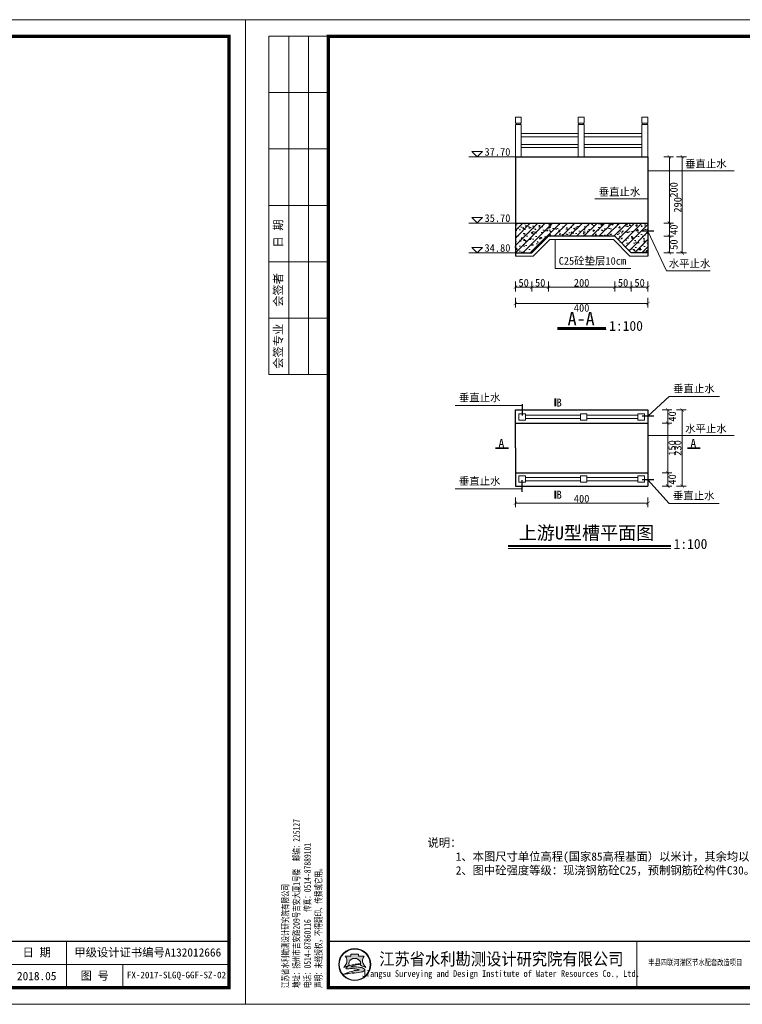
# Model space of a CAD drawing. Extents: x -27255 to 1448651, y 31034 to 8081248.
# Tile 100 of 198: x 584014 to 584232, y 3860399 to 3860696. Entities that reach past the tile are written whole.
import ezdxf
from ezdxf.enums import TextEntityAlignment as Align

# ---------------------------------------------------------------- set-up
doc = ezdxf.new("R2010")
doc.units = 0
doc.layers.get('0').update_dxf_attribs({"linetype": 'CONTINUOUS'})
for name, color, linetype, lineweight in [('0.09折线', 6, 'CONTINUOUS', 9), ('0.09标注线', 3, 'CONTINUOUS', 9), ('0.13填充', 8, 'CONTINUOUS', 9), ('0.13文字', 3, 'CONTINUOUS', 13), ('0.30粗线', 7, 'CONTINUOUS', 30), ('图框', 7, 'CONTINUOUS', 20), ('文字', 7, 'CONTINUOUS', 15), ('细实线', 3, 'CONTINUOUS', 20), ('配筋1', 1, 'CONTINUOUS', 50)]:
    doc.layers.add(name, color=color, linetype=linetype, lineweight=lineweight)
doc.styles.add('-仿宋_GB2312', font='FangSong_GB2312.ttf')
doc.styles.add('LYJFS', font='times.ttf', dxfattribs={"width": 0.7})
doc.styles.get("Standard").update_dxf_attribs({"font": 'rs.shx', "bigfont": 'hztxt.shx'})
doc.styles.add('仿宋', font='FangSong_GB2312.ttf', dxfattribs={"width": 0.7})
doc.styles.add('宋体', font='FangSong_GB2312.ttf')
doc.dimstyles.get("Standard").update_dxf_attribs({"dimtxt": 0.18, "dimasz": 0.18, "dimexe": 0.18, "dimexo": 0.0625, "dimgap": 0.09, "dimtad": 0, "dimtih": 1, "dimtoh": 1, "dimdec": 4, "dimzin": 0, "dimdsep": 46, "dimtxsty": 'Standard', "dimcen": 0.09, "dimadec": 0, "dimazin": 0, "dimtfac": 1, "dimtdec": 4, "dimtofl": 0, "dimtmove": 0, "dimatfit": 3, "dimfxl": 1, "dimtolj": 1, "dimtzin": 0, "dimarcsym": 0})

# ---------------------------------------------------------------- blocks, each defined once
blk = doc.blocks.new('d4trtg')
h = blk.add_hatch(color=152)
h.dxf.hatch_style = 1
h.paths.add_polyline_path([(654246.3193193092, 3899725.409078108, 1), (654149.4769673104, 3899725.409078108, 1)])
h.paths.add_polyline_path([(654244.689577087, 3899725.409078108, 1), (654151.1067095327, 3899725.409078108, 1)], flags=16)
h = blk.add_hatch(color=152)
h.dxf.hatch_style = 1
edge = h.paths.add_edge_path()
edge.add_arc((654216.7300615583, 3899701.144012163), 14.62686968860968, 43.31770961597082, 70.37003522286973)
edge.add_arc((654202.9245894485, 3899662.43781051), 55.72140833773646, 70.37003522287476, 84.52854590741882)
edge.add_arc((654197.052297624, 3899601.131590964), 117.3082280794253, 84.5285459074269, 95.17746754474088)
edge.add_arc((654198.4691254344, 3899704.113250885), 18.32576248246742, 111.7965680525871, 130.9174013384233, ccw=False)
edge.add_arc((654217.4394684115, 3899656.675769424), 69.41576698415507, 98.84274785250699, 111.79656805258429, ccw=False)
edge.add_arc((654228.1102754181, 3899588.085080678), 138.8315339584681, 95.21036804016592, 98.84274785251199, ccw=False)
edge.add_ellipse((654197.8981433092, 3899728.334977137), major_axis=(-17.7501498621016, 0), ratio=0.8776980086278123, start_angle=172.6538623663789, end_angle=176.9129867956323)
edge.add_arc((654213.8325542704, 3899624.955280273), 102.5563365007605, 88.99992913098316, 98.52267106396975)
edge.add_arc((654209.8965974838, 3899651.220285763), 75.99805588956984, 98.5226710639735, 116.8491039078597)
edge.add_arc((654181.1331357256, 3899708.041207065), 12.31168505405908, 116.8491039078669, 139.2900683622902)
edge.add_arc((654173.2830714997, 3899714.795695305), 1.955690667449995, 139.2900683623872, 263.050638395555)
edge.add_arc((654175.1158058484, 3899729.831970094), 17.10324739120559, 263.0506383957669, 272.136251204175)
edge.add_arc((654186.8001782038, 3899416.594006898), 296.3525647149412, 88.46268833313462, 92.13625120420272, ccw=False)
edge.add_arc((654193.3818121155, 3899661.833379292), 51.02489061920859, 68.07113774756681, 88.46268833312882, ccw=False)
edge.add_arc((654234.506227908, 3899496.08092722), 214.2253735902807, 95.91294384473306, 98.79521578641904)
edge.add_arc((654220.8241236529, 3899584.51078353), 124.7433113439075, 98.79521578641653, 117.8496747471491)
edge.add_arc((654806.2087627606, 3897318.850026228), 2461.597634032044, 104.7703900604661, 105.15790668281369, ccw=False)
edge.add_line((654178.6340996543, 3899699.104834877), (654170.5934602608, 3899695.844113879))
edge.add_arc((654384.3496151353, 3898723.49134639), 995.5709910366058, 100.90627282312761, 102.39834375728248, ccw=False)
edge.add_line((654195.9846486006, 3899701.080338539), (654189.8745459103, 3899699.193213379))
edge.add_arc((654166.7652083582, 3899985.305806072), 287.044347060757, 274.6177604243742, 279.6944367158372)
edge.add_arc((654207.3949546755, 3899747.472955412), 45.76599921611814, 279.694436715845, 287.6119267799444)
edge.add_arc((654216.243616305, 3899719.598572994), 16.52082853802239, 287.6119267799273, 311.5140981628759)
edge.add_arc((654225.3686800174, 3899709.289677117), 2.753471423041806, 311.5140981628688, 403.3177096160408)
edge = h.paths.add_edge_path()
edge.add_arc((654242.1391779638, 3899736.786777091), 20.67819482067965, 138.9741968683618, 204.1180883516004, ccw=False)
edge.add_line((654226.5392573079, 3899750.359920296), (654209.5567490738, 3899750.359920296))
edge.add_line((654209.5567490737, 3899750.359920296), (654209.5567490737, 3899756.23053299))
edge.add_line((654209.5567490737, 3899756.23053299), (654186.2395375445, 3899756.23053299))
edge.add_line((654186.2395375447, 3899756.23053299), (654186.2395375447, 3899750.359920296))
edge.add_line((654186.2395375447, 3899750.359920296), (654169.2570293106, 3899750.359920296))
edge.add_arc((654153.6571086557, 3899736.786777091), 20.67819482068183, -24.118088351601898, 41.0258031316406, ccw=False)
edge.add_arc((654138.2813983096, 3899743.670490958), 37.52449961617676, 314.34412131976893, 335.8819116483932, ccw=False)
edge.add_arc((654157.8406418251, 3899747.198545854), 31.08765203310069, 282.3877277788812, 290.1465811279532)
edge.add_arc((654127.1774852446, 3899830.778947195), 120.1152469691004, 290.1465811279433, 296.6495194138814)
edge.add_ellipse((654197.8981433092, 3899728.334977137), major_axis=(-17.7501498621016, 0), ratio=0.8776980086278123, start_angle=176.9129867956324, end_angle=378.37473811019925, ccw=False)
edge.add_ellipse((654197.8981433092, 3899728.334977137), major_axis=(-17.7501498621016, 0), ratio=0.8776980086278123, start_angle=172.653862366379, end_angle=176.9129867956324, ccw=False)
edge.add_ellipse((654197.8981433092, 3899728.334977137), major_axis=(-17.7501498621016, 0), ratio=0.8776980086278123, start_angle=161.6252618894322, end_angle=172.653862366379, ccw=False)
edge.add_arc((654268.6188013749, 3899830.778947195), 120.1152469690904, 243.3504805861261, 249.853418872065)
edge.add_arc((654237.9556447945, 3899747.198545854), 31.08765203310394, 249.8534188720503, 257.61227222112)
edge.add_arc((654257.5148883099, 3899743.670490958), 37.52449961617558, 204.1180883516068, 225.6558786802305, ccw=False)
at = {"lineweight": 0}
for p, q in [((653868.4004973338, 3899605.327936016), (653868.4004973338, 3902577.336202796)), ((653868.4004973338, 3902577.336202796), (658071.2404705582, 3902577.336202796)), ((658071.2404705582, 3902577.336202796), (658071.2404705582, 3899605.327936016)), ((658021.2066613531, 3899725.409078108), (655949.806960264, 3899725.409078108)), ((658071.2404705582, 3899605.327936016), (653868.4004973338, 3899605.327936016))]:
    blk.add_line(p, q, dxfattribs=at)
for p, q in [((654118.5695433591, 3902527.302393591), (653938.4478302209, 3902527.302393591)), ((653938.4478302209, 3902527.302393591), (653938.4478302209, 3901506.612685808)), ((653998.488401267, 3902527.302393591), (653998.488401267, 3901506.612685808)), ((654058.528972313, 3902527.302393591), (654058.528972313, 3901506.612685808)), ((654118.5695433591, 3902357.187442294), (653938.4478302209, 3902357.187442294)), ((654118.5695433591, 3902187.072490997), (653938.4478302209, 3902187.072490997)), ((654118.5695433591, 3902016.9575397), (653938.4478302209, 3902016.9575397)), ((654118.5695433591, 3901846.842588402), (653938.4478302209, 3901846.842588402)), ((654118.5695433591, 3901676.727637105), (653938.4478302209, 3901676.727637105)), ((654118.5695433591, 3901506.612685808), (653938.4478302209, 3901506.612685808)), ((655049.1983945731, 3899795.456410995), (655049.1983945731, 3899655.361745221)), ((655399.4350590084, 3899795.456410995), (655399.4350590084, 3899655.361745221)), ((655949.806960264, 3899795.456410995), (655949.806960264, 3899655.361745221)), ((656209.9827681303, 3899795.456410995), (656209.9827681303, 3899655.361745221)), ((656400.1112431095, 3899795.456410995), (656400.1112431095, 3899655.361745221)), ((656590.2397180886, 3899795.456410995), (656590.2397180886, 3899655.361745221)), ((656780.3681930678, 3899795.456410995), (656780.3681930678, 3899655.361745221)), ((656970.496668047, 3899795.456410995), (656970.496668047, 3899655.361745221)), ((657160.6251430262, 3899795.456410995), (657160.6251430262, 3899655.361745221)), ((657350.7536180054, 3899795.456410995), (657350.7536180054, 3899655.361745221)), ((657530.8753311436, 3899795.456410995), (657530.8753311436, 3899655.361745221)), ((657700.9902824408, 3899725.409078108), (657700.9902824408, 3899655.361745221))]:
    blk.add_line(p, q)
at = {"lineweight": 0, "const_width": 10.0067618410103}
blk.add_lwpolyline([(654118.5695433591, 3902527.302393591), (658021.2066613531, 3902527.302393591), (658021.2066613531, 3899655.361745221), (654118.5695433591, 3899655.361745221)], close=True, dxfattribs=at)
at = {"lineweight": 0, "const_width": 4.002704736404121}
blk.add_lwpolyline([(658021.2066613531, 3899795.456410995), (654118.5695433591, 3899795.456410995)], dxfattribs=at)
at = {"color": 152}
for points in [[(654181.0529832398, 3899723.423913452, -0.02838203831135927), (654168.5479460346, 3899718.013005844, -0.03386732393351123), (654164.5097554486, 3899716.834668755, 0.09425397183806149), (654172.5302050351, 3899728.337281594, 0.2921547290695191), (654169.2570293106, 3899750.359920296), (654186.2395375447, 3899750.359920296), (654186.2395375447, 3899756.23053299), (654209.5567490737, 3899756.23053299), (654209.5567490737, 3899750.359920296), (654226.5392573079, 3899750.359920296, 0.29215472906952), (654223.2660815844, 3899728.337281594, 0.09425397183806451), (654231.2865311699, 3899716.834668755, -0.03386732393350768), (654227.2483405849, 3899718.013005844, -0.02838203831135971), (654214.7433033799, 3899723.423913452)], [(654215.6225359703, 3899727.495994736, 0.04157472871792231), (654198.6336295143, 3899726.379117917, 0.08013502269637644), (654175.5726574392, 3899719.025681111, 0.09823132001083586), (654171.8006163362, 3899716.071255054, 0.599439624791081), (654173.0464484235, 3899712.85437217, 0.03966424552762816), (654175.7533461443, 3899712.7406093, -0.01603031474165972), (654194.7507043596, 3899712.839904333, -0.08921046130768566), (654212.4373190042, 3899709.166529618, 0.01257694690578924), (654201.7504573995, 3899707.787257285, 0.08333285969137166), (654162.549863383, 3899694.805861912, -0.001690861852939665), (654178.6340996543, 3899699.104834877), (654170.5934602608, 3899695.844113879, -0.006510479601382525), (654195.9846486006, 3899701.080338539), (654189.8745459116, 3899699.193213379, 0.02215480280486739), (654215.101659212, 3899702.360502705, 0.03456031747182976), (654221.242295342, 3899703.852113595, 0.1046726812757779), (654227.1936927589, 3899707.227897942, 0.4234638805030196), (654227.3719977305, 3899711.178677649, 0.1185893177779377), (654221.6438736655, 3899714.920795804, 0.06185687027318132), (654208.2376153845, 3899717.905342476, 0.04649815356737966), (654186.4662944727, 3899717.961197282, -0.08362449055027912), (654191.6645458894, 3899721.128869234, -0.05658197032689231), (654206.7686614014, 3899725.266458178, -0.01585057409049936), (654215.5025964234, 3899726.342960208)]]:
    blk.add_lwpolyline(points, format="xyb", dxfattribs=at)
for radius in [48.42117599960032, 46.79143377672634]:
    blk.add_circle((654197.8981433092, 3899725.409078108), radius, dxfattribs=at)
blk.add_arc((654217.4394684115, 3899656.675769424), 69.41576698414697, 98.8427478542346, 111.796568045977, dxfattribs=at)
for start_param, end_param in [(2.820892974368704, 6.603884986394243), (3.013378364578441, 3.087714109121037)]:
    blk.add_ellipse((654197.8981433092, 3899728.334977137), major_axis=(-17.7501498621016, 0), ratio=0.8776980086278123, start_param=start_param, end_param=end_param, dxfattribs=at)
at = {"style": '宋体'}
for s, height, width, p in [('江苏省水利勘测设计研究院有限公司', 37.52535690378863, 0.9, (654640.1952124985, 3899742.929376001)), ('丰县四联河灌区节水配套改造项目', 18.01217131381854, 0.75, (655225.535190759, 3899732.299860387)), ('Jiangsu Surveying and Design Institute of Water Resources Co., Ltd.', 20.0135236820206, 0.8, (654638.4727689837, 3899695.522921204))]:
    blk.add_text(s, height=height, dxfattribs=dict(at, width=width)).set_placement(p, align=Align.MIDDLE)
at = {"style": 'LYJFS'}
for s, p in [('（阶段）', (656038.2059940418, 3899760.432744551)), ('（专业）', (656038.2059940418, 3899690.385411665))]:
    blk.add_text(s, height=25.01690460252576, dxfattribs=at).set_placement(p, align=Align.MIDDLE_CENTER)
at = {"style": '仿宋'}
blk.add_text('2018.05', height=25.01690460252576, dxfattribs=at).set_placement((657440.8144745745, 3899690.385411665), align=Align.MIDDLE)
at = {"rotation": 90}
for s, insert, char_height, attachment_point, style in [('日 期', (653968.468115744, 3901931.900064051), 25.01690460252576, 5, '宋体'), ('会签者', (653968.468115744, 3901761.785112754), 25.01690460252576, 5, '宋体'), ('会签专业', (653968.468115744, 3901591.670161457), 25.01690460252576, 5, '宋体'), ('江苏省水利勘测设计研究院有限公司\\P地址：扬州市吉安路209号吉安大厦1号楼  邮编：225127\\P电话：0514-87860116  传真：0514-87889101\\P声明：未经授权，不得翻印、传播或它用。', (654101.5093347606, 3899654.544439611), 20.0135236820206, 7, '仿宋')]:
    blk.add_mtext(s, dxfattribs=dict(at, insert=insert, char_height=char_height, attachment_point=attachment_point, style=style))
at = {"char_height": 25.01690460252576, "attachment_point": 5, "style": '宋体'}
for s, insert in [('校 核', (656875.0849735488, 3899760.865852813)), ('设 计', (657065.2829399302, 3899761.366681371)), ('设计', (656143.9596908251, 3899760.432744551)), ('批 准', (656305.0470056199, 3899760.432744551)), ('核 定', (656494.550057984, 3899760.154778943)), ('审 查', (656684.609041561, 3899760.165426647)), ('制 图', (657254.8554836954, 3899760.211836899)), ('日 期', (657440.8144745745, 3899760.432744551)), ('甲级设计证书编号A132012666', (657776.0409962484, 3899760.432744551)), ('部分', (656143.9596908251, 3899690.385411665)), ('图 号', (657615.9328067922, 3899690.385411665))]:
    blk.add_mtext(s, dxfattribs=dict(at, insert=insert))
blk = doc.blocks.new('_ARCHTICK')
at = {"color": 0, "linetype": 'ByBlock', "const_width": 0.15}
blk.add_lwpolyline([(-0.5, -0.5), (0.5, 0.5)], dxfattribs=at)

msp = doc.modelspace()

# ---------------------------------------------------------------- hatches: boundary and pattern name
at = {"layer": '0.13文字', "lineweight": 13}
h = msp.add_hatch(dxfattribs=at)
h.set_pattern_fill('AR-CONC', color=256, scale=0.02, style=0)
h.set_pattern_definition([(49.99999999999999, (584163.7752460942, 3860625.743336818), (3.64369337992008, -0.3187817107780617), [0.381, -4.191000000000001]), (355, (584163.7752460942, 3860625.743336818), (-0.7048565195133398, 3.8211328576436), [0.3048, -3.3528]), (100.451, (584164.0788860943, 3860625.716771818), (2.938850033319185, 3.502333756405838), [0.3238, -3.5618]), (46.18420000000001, (584163.7752460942, 3860626.759336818), (5.421580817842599, -0.8408465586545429), [0.5715, -6.2865]), (96.6356, (584164.2270440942, 3860626.689266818), (4.748084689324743, 4.948511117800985), [0.4857, -5.3427]), (351.1840000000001, (584163.7752460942, 3860626.759336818), (4.748092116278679, 4.948502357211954), [0.4572, -5.0292]), (21, (584164.2832460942, 3860626.505336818), (3.032297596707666, -2.04531037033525), [0.381, -4.191000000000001]), (326.0000000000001, (584164.2832460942, 3860626.505336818), (1.236040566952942, 3.683759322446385), [0.3048, -3.3528]), (71.4514, (584164.5359360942, 3860626.334894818), (4.268329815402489, 1.638457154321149), [0.3238, -3.5618]), (37.50000000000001, (584163.7752460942, 3860625.743336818), (0.06177206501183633, 1.691100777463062), [0, -3.31216, 0, -3.4036, 0, -3.3655]), (7.499999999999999, (584163.7752460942, 3860625.743336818), (1.336393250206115, 2.00361149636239), [0, -1.94056, 0, -3.23596, 0, -1.2827]), (327.5, (584162.6424060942, 3860625.743336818), (2.711811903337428, -0.1145748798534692), [0, -1.27, 0, -3.9624, 0, -5.2578]), (317.5, (584162.1344060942, 3860625.743336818), (2.962583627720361, 0.5085298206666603), [0, -1.651, 0, -2.63144, 0, -3.7338])])
h.paths.add_polyline_path([(584163.7752460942, 3860634.743336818), (584163.7752460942, 3860625.743336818), (584168.7752460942, 3860625.743336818), (584173.775246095, 3860630.743336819), (584193.7752460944, 3860630.743336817), (584198.7752460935, 3860625.743336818), (584203.7752460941, 3860625.743336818), (584203.7752460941, 3860634.743336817), (584188.7752460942, 3860634.743336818)])
h = msp.add_hatch(dxfattribs=at)
h.set_pattern_fill('ANSI31', color=256, scale=0.5, style=0)
h.set_pattern_definition([(45, (584163.7752460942, 3860625.743336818), (-1.122532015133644, 1.122532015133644), [])])
h.paths.add_polyline_path([(584163.7752460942, 3860634.743336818), (584163.7752460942, 3860625.743336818), (584168.7752460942, 3860625.743336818), (584173.775246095, 3860630.743336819), (584193.7752460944, 3860630.743336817), (584198.7752460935, 3860625.743336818), (584203.7752460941, 3860625.743336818), (584203.7752460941, 3860634.743336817), (584188.7752460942, 3860634.743336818)])

# ---------------------------------------------------------------- linework, layer by layer
at = {"layer": '0.09折线', "color": 4}
for p, q in [((584163.7752460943, 3860664.943336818), (584163.7752460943, 3860666.743336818)), ((584163.7752460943, 3860666.743336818), (584165.5752460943, 3860666.743336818)), ((584163.7752460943, 3860664.943336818), (584163.7752460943, 3860666.743336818)), ((584163.7752460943, 3860666.743336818), (584165.5752460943, 3860666.743336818)), ((584163.7752460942, 3860664.943336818), (584163.7752460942, 3860666.743336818)), ((584163.7752460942, 3860666.743336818), (584165.5752460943, 3860666.743336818)), ((584165.5752460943, 3860664.943336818), (584165.5752460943, 3860666.743336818)), ((584165.5752460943, 3860664.943336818), (584165.5752460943, 3860666.743336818)), ((584165.5752460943, 3860664.943336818), (584165.5752460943, 3860666.743336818)), ((584182.770491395, 3860664.943336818), (584182.770491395, 3860666.743336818)), ((584182.770491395, 3860666.743336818), (584184.570491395, 3860666.743336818)), ((584182.770491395, 3860664.943336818), (584182.770491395, 3860666.743336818)), ((584182.770491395, 3860666.743336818), (584184.570491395, 3860666.743336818)), ((584182.7704913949, 3860664.943336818), (584182.7704913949, 3860666.743336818)), ((584182.7704913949, 3860666.743336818), (584184.570491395, 3860666.743336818)), ((584184.570491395, 3860664.943336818), (584184.570491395, 3860666.743336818)), ((584184.570491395, 3860664.943336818), (584184.570491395, 3860666.743336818)), ((584184.570491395, 3860664.943336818), (584184.570491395, 3860666.743336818)), ((584201.9752460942, 3860664.943336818), (584201.9752460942, 3860666.743336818)), ((584203.7752460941, 3860666.743336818), (584201.9752460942, 3860666.743336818)), ((584201.9752460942, 3860664.943336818), (584201.9752460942, 3860666.743336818)), ((584203.7752460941, 3860666.743336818), (584201.9752460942, 3860666.743336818)), ((584201.9752460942, 3860664.943336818), (584201.9752460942, 3860666.743336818)), ((584203.7752460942, 3860666.743336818), (584201.9752460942, 3860666.743336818)), ((584203.7752460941, 3860664.943336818), (584203.7752460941, 3860666.743336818)), ((584203.7752460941, 3860664.943336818), (584203.7752460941, 3860666.743336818)), ((584203.7752460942, 3860664.943336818), (584203.7752460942, 3860666.743336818)), ((584163.7752460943, 3860664.943336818), (584165.5752460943, 3860664.943336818)), ((584163.7752460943, 3860664.943336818), (584165.5752460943, 3860664.943336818)), ((584163.7752460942, 3860664.943336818), (584165.5752460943, 3860664.943336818)), ((584163.7752460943, 3860664.543336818), (584165.5752460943, 3860664.543336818)), ((584163.7752460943, 3860664.543336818), (584163.7752460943, 3860654.743336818)), ((584163.7752460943, 3860664.543336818), (584165.5752460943, 3860664.543336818)), ((584163.7752460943, 3860664.543336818), (584163.7752460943, 3860654.743336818)), ((584163.7752460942, 3860664.543336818), (584165.5752460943, 3860664.543336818)), ((584163.7752460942, 3860664.543336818), (584163.7752460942, 3860654.743336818)), ((584163.9752460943, 3860664.543336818), (584163.9752460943, 3860664.943336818)), ((584163.9752460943, 3860664.543336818), (584163.9752460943, 3860664.943336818)), ((584163.9752460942, 3860664.543336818), (584163.9752460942, 3860664.943336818)), ((584165.3752460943, 3860664.543336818), (584165.3752460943, 3860664.943336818)), ((584165.3752460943, 3860664.543336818), (584165.3752460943, 3860664.943336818)), ((584165.3752460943, 3860664.543336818), (584165.3752460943, 3860664.943336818)), ((584165.5752460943, 3860654.743336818), (584165.5752460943, 3860664.543336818)), ((584165.5752460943, 3860654.743336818), (584165.5752460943, 3860664.543336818)), ((584165.5752460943, 3860654.743336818), (584165.5752460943, 3860664.543336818)), ((584182.770491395, 3860664.943336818), (584184.570491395, 3860664.943336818)), ((584182.770491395, 3860664.943336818), (584184.570491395, 3860664.943336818)), ((584182.7704913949, 3860664.943336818), (584184.570491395, 3860664.943336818)), ((584182.770491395, 3860664.543336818), (584184.570491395, 3860664.543336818)), ((584182.770491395, 3860664.543336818), (584182.770491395, 3860654.743336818)), ((584182.770491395, 3860664.543336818), (584184.570491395, 3860664.543336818)), ((584182.770491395, 3860664.543336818), (584182.770491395, 3860654.743336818)), ((584182.7704913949, 3860664.543336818), (584184.570491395, 3860664.543336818)), ((584182.7704913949, 3860664.543336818), (584182.7704913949, 3860654.743336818)), ((584182.970491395, 3860664.543336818), (584182.970491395, 3860664.943336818)), ((584182.970491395, 3860664.543336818), (584182.970491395, 3860664.943336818)), ((584182.9704913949, 3860664.543336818), (584182.9704913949, 3860664.943336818)), ((584184.370491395, 3860664.543336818), (584184.370491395, 3860664.943336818)), ((584184.370491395, 3860664.543336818), (584184.370491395, 3860664.943336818)), ((584184.370491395, 3860664.543336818), (584184.370491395, 3860664.943336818)), ((584184.570491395, 3860654.743336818), (584184.570491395, 3860664.543336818)), ((584184.570491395, 3860654.743336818), (584184.570491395, 3860664.543336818)), ((584184.570491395, 3860654.743336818), (584184.570491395, 3860664.543336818)), ((584203.7752460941, 3860664.943336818), (584201.9752460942, 3860664.943336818)), ((584203.7752460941, 3860664.943336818), (584201.9752460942, 3860664.943336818)), ((584203.7752460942, 3860664.943336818), (584201.9752460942, 3860664.943336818)), ((584201.9752460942, 3860654.743336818), (584201.9752460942, 3860664.543336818)), ((584203.7752460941, 3860664.543336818), (584201.9752460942, 3860664.543336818)), ((584201.9752460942, 3860654.743336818), (584201.9752460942, 3860664.543336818)), ((584203.7752460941, 3860664.543336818), (584201.9752460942, 3860664.543336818)), ((584201.9752460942, 3860654.743336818), (584201.9752460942, 3860664.543336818)), ((584203.7752460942, 3860664.543336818), (584201.9752460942, 3860664.543336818)), ((584202.1752460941, 3860664.543336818), (584202.1752460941, 3860664.943336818)), ((584202.1752460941, 3860664.543336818), (584202.1752460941, 3860664.943336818)), ((584202.1752460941, 3860664.543336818), (584202.1752460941, 3860664.943336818)), ((584203.5752460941, 3860664.543336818), (584203.5752460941, 3860664.943336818)), ((584203.5752460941, 3860664.543336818), (584203.5752460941, 3860664.943336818)), ((584203.5752460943, 3860664.543336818), (584203.5752460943, 3860664.943336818)), ((584203.7752460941, 3860664.543336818), (584203.7752460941, 3860654.743336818)), ((584203.7752460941, 3860664.543336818), (584203.7752460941, 3860654.743336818)), ((584203.7752460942, 3860664.543336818), (584203.7752460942, 3860654.743336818)), ((584165.5752460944, 3860661.756988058), (584182.770491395, 3860661.756988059)), ((584165.5752460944, 3860660.796352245), (584182.770491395, 3860660.796352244)), ((584184.570491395, 3860661.756988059), (584201.9752460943, 3860661.756988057)), ((584184.570491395, 3860660.796352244), (584201.9752460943, 3860660.796352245)), ((584165.5752460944, 3860658.49032139), (584182.770491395, 3860658.49032139)), ((584165.5752460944, 3860657.529685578), (584182.770491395, 3860657.529685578)), ((584184.570491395, 3860658.49032139), (584201.9752460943, 3860658.490321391)), ((584184.570491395, 3860657.529685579), (584201.9752460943, 3860657.529685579)), ((584183.3878498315, 3860576.735873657, -0.6763235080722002), (584166.821525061, 3860576.735873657, -0.6763235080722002)), ((584200.7282151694, 3860576.735873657, -0.6763235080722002), (584185.3878498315, 3860576.735873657, -0.6763235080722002)), ((584185.7522882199, 3860576.735873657, -0.6763235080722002), (584185.3878498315, 3860576.735873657, -0.6763235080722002)), ((584166.821525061, 3860575.735889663, -0.6763235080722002), (584183.3878498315, 3860575.735889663, -0.6763235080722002)), ((584185.3878498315, 3860575.735889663, -0.6763235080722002), (584185.7522882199, 3860575.735889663, -0.6763235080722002)), ((584185.3878498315, 3860575.735889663, -0.6763235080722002), (584200.7282151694, 3860575.735889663, -0.6763235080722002)), ((584166.8215250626, 3860557.967996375, -0.6763235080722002), (584183.3878498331, 3860557.967996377, -0.6763235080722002)), ((584183.3878498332, 3860556.968012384, -0.6763235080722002), (584166.8215250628, 3860556.968012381, -0.6763235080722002)), ((584185.387849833, 3860557.967996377, -0.6763235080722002), (584185.7522882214, 3860557.967996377, -0.6763235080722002)), ((584185.3878498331, 3860557.967996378, -0.6763235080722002), (584200.7282151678, 3860557.967996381, -0.6763235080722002)), ((584200.7282151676, 3860556.968012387, -0.6763235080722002), (584185.3878498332, 3860556.968012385, -0.6763235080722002)), ((584185.7522882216, 3860556.968012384, -0.6763235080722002), (584185.3878498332, 3860556.968012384, -0.6763235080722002))]:
    msp.add_line(p, q, dxfattribs=at)
for points, elevation in [([(584166.821525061, 3860575.259887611), (584166.821525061, 3860577.152957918), (584164.821525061, 3860577.152957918), (584164.821525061, 3860575.259887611)], -0.06062257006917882), ([(584185.3878498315, 3860575.298024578), (584185.3878498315, 3860577.191094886), (584183.3878498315, 3860577.191094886), (584183.3878498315, 3860575.298024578)], -0.6763235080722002), ([(584200.7282151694, 3860575.259887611), (584200.7282151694, 3860577.152957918), (584202.7282151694, 3860577.152957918), (584202.7282151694, 3860575.259887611)], -0.06062257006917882), ([(584166.8215250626, 3860558.443998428), (584166.8215250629, 3860556.55092812), (584164.8215250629, 3860556.55092812), (584164.8215250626, 3860558.443998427)], -0.06062257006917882), ([(584185.387849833, 3860558.405861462), (584185.3878498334, 3860556.512791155), (584183.3878498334, 3860556.512791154), (584183.387849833, 3860558.405861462)], -0.6763235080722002), ([(584200.7282151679, 3860558.443998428), (584200.7282151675, 3860556.55092812), (584202.7282151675, 3860556.55092812), (584202.7282151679, 3860558.443998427)], -0.06062257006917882)]:
    msp.add_lwpolyline(points, close=True, dxfattribs=dict(at, elevation=elevation))
at = {"layer": '0.09标注线'}
for p, q in [((584163.7752460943, 3860654.743336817), (584149.7323382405, 3860654.743336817)), ((584152.2478595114, 3860654.776305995, -5.867799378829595), (584150.6478595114, 3860656.376305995, -5.867799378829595)), ((584153.8478595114, 3860656.376305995, -5.867799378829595), (584150.6478595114, 3860656.376305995, -5.867799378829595)), ((584153.8478595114, 3860656.376305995, -5.867799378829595), (584152.2478595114, 3860654.776305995, -5.867799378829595)), ((584203.7752460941, 3860650.558374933), (584229.8440945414, 3860650.558374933)), ((584187.7392544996, 3860642.083849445), (584203.7752460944, 3860642.083849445)), ((584152.2478595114, 3860634.776305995, -5.867799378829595), (584150.6478595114, 3860636.376305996, -5.867799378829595)), ((584153.8478595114, 3860636.376305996, -5.867799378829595), (584150.6478595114, 3860636.376305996, -5.867799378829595)), ((584153.8478595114, 3860636.376305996, -5.867799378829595), (584152.2478595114, 3860634.776305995, -5.867799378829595)), ((584163.7752460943, 3860634.743336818), (584149.7323382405, 3860634.743336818)), ((584209.4290088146, 3860620.285136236), (584203.7752460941, 3860632.286784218)), ((584152.2478595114, 3860625.776305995, -5.867799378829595), (584150.6478595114, 3860627.376305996, -5.867799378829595)), ((584153.8478595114, 3860627.376305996, -5.867799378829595), (584150.6478595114, 3860627.376305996, -5.867799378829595)), ((584153.8478595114, 3860627.376305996, -5.867799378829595), (584152.2478595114, 3860625.776305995, -5.867799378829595)), ((584169.1894596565, 3860624.743336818), (584174.1894596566, 3860629.743336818)), ((584193.361032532, 3860629.743336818), (584174.189459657, 3860629.743336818)), ((584198.3610325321, 3860624.743336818), (584193.361032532, 3860629.743336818)), ((584163.7752460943, 3860625.743336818), (584149.7323382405, 3860625.743336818)), ((584163.7752460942, 3860624.743336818), (584169.1894596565, 3860624.743336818)), ((584203.7752460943, 3860624.743336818), (584198.3610325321, 3860624.743336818)), ((584175.8083558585, 3860621.041333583), (584198.666415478, 3860621.041333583)), ((584222.6024356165, 3860620.285136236), (584209.4290088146, 3860620.285136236)), ((584210.2063788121, 3860582.413787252, -1.2768599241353), (584203.7753138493, 3860576.458900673, 0.1413580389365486)), ((584225.3393933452, 3860582.413787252, -1.2768599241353), (584210.2063788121, 3860582.413787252, -1.2768599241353)), ((584165.8580302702, 3860579.707400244, -0.7241108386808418), (584145.5607971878, 3860579.707400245, -0.7241108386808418)), ((584203.7752460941, 3860570.614053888), (584229.8440945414, 3860570.614053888)), ((584210.1458162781, 3860550.098813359, -1.276631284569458), (584203.77517032, 3860557.244985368, 0.09508767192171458)), ((584165.8580302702, 3860554.52087033, -0.7241108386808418), (584145.5607971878, 3860554.52087033, -0.7241108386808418)), ((584225.2788308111, 3860550.098813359, -1.276631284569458), (584210.1458162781, 3860550.098813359, -1.276631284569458))]:
    msp.add_line(p, q, dxfattribs=at)
at = {"layer": '0.09标注线', "color": 7, "linetype": 'Continuous', "lineweight": 35}
for p, q in [((584161.6605107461, 3860566.812705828, -0.2515973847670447), (584157.7731572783, 3860566.812705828, -0.2515973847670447)), ((584219.5842483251, 3860566.812705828, -0.2515973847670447), (584215.6968948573, 3860566.812705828, -0.2515973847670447))]:
    msp.add_line(p, q, dxfattribs=at)
at = {"layer": '0.13填充', "lineweight": 40, "ltscale": 0.005}
for p, q in [((584176.5048249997, 3860603.163438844), (584191.045313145, 3860603.163438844)), ((584161.5607033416, 3860537.352672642), (584210.7118932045, 3860537.352672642))]:
    msp.add_line(p, q, dxfattribs=at)
at = {"layer": '0.13填充', "ltscale": 0.005}
for p, q in [((584176.4489507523, 3860602.633512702), (584191.1796624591, 3860602.633512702)), ((584161.5607033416, 3860536.509821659), (584210.7118932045, 3860536.509821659))]:
    msp.add_line(p, q, dxfattribs=at)
at = {"layer": '0.13文字', "linetype": 'Continuous', "lineweight": 13}
for q in [(587865.8902504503, 3860696.129345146), (587865.8902504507, 3860696.129345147)]:
    msp.add_line((582175.0028450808, 3860696.129345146), q, dxfattribs=at)
at = {"layer": '0.13文字', "lineweight": 13}
msp.add_line((584175.8083558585, 3860621.041333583), (584175.8083558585, 3860629.743336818), dxfattribs=at)
at = {"layer": '0.30粗线'}
for p, q in [((584163.7752460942, 3860654.743336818), (584163.7752460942, 3860624.743336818)), ((584163.7752460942, 3860654.743336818), (584203.7752460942, 3860654.743336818)), ((584203.7752460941, 3860654.743336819), (584203.7752460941, 3860624.743336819)), ((584163.7752460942, 3860634.743336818), (584203.7752460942, 3860634.743336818)), ((584188.7752460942, 3860634.743336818), (584203.7752460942, 3860634.743336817)), ((584188.7752460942, 3860634.743336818), (584203.7752460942, 3860634.743336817)), ((584168.7752460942, 3860625.743336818), (584173.7752460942, 3860630.743336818)), ((584193.7752460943, 3860630.743336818), (584173.7752460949, 3860630.743336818)), ((584198.7752460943, 3860625.743336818), (584193.7752460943, 3860630.743336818)), ((584205.5183861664, 3860632.286784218), (584202.0330192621, 3860632.286784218)), ((584205.5183861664, 3860632.286784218), (584202.0330192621, 3860632.286784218)), ((584163.7752460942, 3860625.743336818), (584168.7752460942, 3860625.743336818)), ((584203.7752460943, 3860625.743336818), (584198.7752460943, 3860625.743336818)), ((584165.8580302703, 3860580.094613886, -0.6762327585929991), (584165.8580302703, 3860576.609246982, -0.6762327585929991)), ((584163.7752460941, 3860566.85194302, -0.1295731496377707), (584163.7754155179, 3860578.351943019, -0.03526571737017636)), ((584163.775415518, 3860578.351943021, 5.9557301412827e-07), (584203.7743247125, 3860578.35194302, 0.04702106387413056)), ((584205.5179973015, 3860576.458900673, 0.1413580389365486), (584202.0326303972, 3860576.458900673, 0.1413580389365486)), ((584203.7743247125, 3860578.35194302, 0.4999362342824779), (584203.7752461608, 3860555.35194302, 0.05877758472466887)), ((584163.7753565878, 3860574.351943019, 0.341835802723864), (584203.7744849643, 3860574.351943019, 0.8446264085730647)), ((584163.7752460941, 3860566.85194302, -0.1295731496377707), (584163.7754155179, 3860555.351943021, -0.03526571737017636)), ((584163.7753565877, 3860559.351943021, 0.3418358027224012), (584203.7750859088, 3860559.351943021, 0.844633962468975)), ((584165.8580302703, 3860553.609272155, -0.6762327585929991), (584165.8580302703, 3860557.094639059, -0.6762327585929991)), ((584205.5179973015, 3860557.244985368, 0.1413580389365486), (584202.0326303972, 3860557.244985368, 0.1413580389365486)), ((584163.775415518, 3860555.351943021, 5.9557301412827e-07), (584203.7752461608, 3860555.351943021, 0.04702214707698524))]:
    msp.add_line(p, q, dxfattribs=at)
at = {"layer": '配筋1', "color": 7, "lineweight": 40}
for p, q in [((584175.8026581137, 3860581.741167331, 0.02525407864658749), (584175.8026581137, 3860579.455167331, 0.02525407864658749)), ((584175.8026581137, 3860553.939346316, 0.02525407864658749), (584175.8026581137, 3860551.653346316, 0.02525407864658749))]:
    msp.add_line(p, q, dxfattribs=at)

# ---------------------------------------------------------------- block references
at = {"layer": '图框', "xscale": 0.09999999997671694, "yscale": 0.1000000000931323, "zscale": 0.1}
for p in [(518275.2345240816, 3470438.395361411), (518695.518521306, 3470438.395361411)]:
    msp.add_blockref('d4trtg', p, dxfattribs=at)

# ---------------------------------------------------------------- texts
at = {"layer": '0.09标注线', "style": '-仿宋_GB2312'}
for s, insert, char_height, width, attachment_point in [('37.70', (584162.2870342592, 3860657.38785531, -5.867799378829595), 2.3, 17.07402900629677, 3), ('垂直止水', (584227.5536857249, 3860653.771538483, -5.867799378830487), 2.3, 17.07402900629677, 3), ('垂直止水', (584201.4848372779, 3860645.297012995, -5.867799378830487), 2.3, 17.07402900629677, 3), ('35.70', (584162.2870342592, 3860637.38785531, -5.867799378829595), 2.3, 17.07402900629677, 3), ('34.80', (584162.2870342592, 3860628.38785531, -5.867799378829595), 2.3, 17.07402900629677, 3), ('C25砼垫层10cm', (584176.847691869, 3860624.471262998, -5.867799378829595), 2.3, 36.06248735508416, 1), ('水平止水', (584210.0765154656, 3860623.65562979, -5.867799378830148), 2.3, 17.07402900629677, 1), ('垂直止水', (584211.379400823, 3860585.909947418, -1.27685992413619), 2.3, 17.07402900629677, 1), ('垂直止水', (584146.7338191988, 3860583.203560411, -0.7241108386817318), 2.3, 17.07402900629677, 1), ('水平止水', (584227.5536857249, 3860573.827217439, -5.867799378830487), 2.3, 17.07402900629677, 3), ('A', (584160.4422278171, 3860569.588954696, -28.27559738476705), 2.599, 36.82001897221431, 3), ('A', (584218.3659653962, 3860569.588954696, -28.27559738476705), 2.599, 36.82001897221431, 3), ('垂直止水', (584146.7338191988, 3860558.017030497, -0.7241108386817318), 2.3, 17.07402900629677, 1), ('垂直止水', (584211.318838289, 3860553.594973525, -1.276631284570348), 2.3, 17.07402900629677, 1), ('{\\C7;说明：\\P     1、本图尺寸单位高程(国家85高程基面）以米计，其余均以厘米计；\\P     2、图中砼强度等级：现浇钢筋砼C25，预制钢筋砼构件C30。}', (584137.2790581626, 3860448.942004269, -1.717717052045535), 2.5, 195.5537787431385, 1)]:
    msp.add_mtext(s, dxfattribs=dict(at, insert=insert, char_height=char_height, width=width, attachment_point=attachment_point))
at = {"layer": '0.13文字', "linetype": 'Continuous', "lineweight": 13, "insert": (584046.5374741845, 3860408.781242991), "char_height": 2, "width": 41.66318280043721, "attachment_point": 1, "style": 'LYJFS'}
msp.add_mtext('{\\fFangSong_GB2312|b0|i0|c134|p49;\\W1;\\C7;FX-2017-SLGQ-GGF-SZ-02}', dxfattribs=at)
at = {"layer": '文字', "color": 7, "attachment_point": 1, "style": '-仿宋_GB2312'}
for s, insert, char_height, width in [('A-A', (584179.5431527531, 3860607.900120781), 4, 38.01371816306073), ('1:100', (584192.0752075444, 3860605.211374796), 3, 10.28954739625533), ('上游U型槽平面图', (584164.786872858, 3860543.252149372), 4, 55.03227814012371), ('1:100', (584211.5192973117, 3860539.400608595), 3, 10.28954739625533)]:
    msp.add_mtext(s, dxfattribs=dict(at, insert=insert, char_height=char_height, width=width))
at = {"layer": '细实线', "lineweight": 13, "char_height": 2.4, "width": 14.31820980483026, "attachment_point": 9, "style": '-仿宋_GB2312'}
for insert in [(584177.792178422, 3860579.359689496, 0.02525407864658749), (584177.792178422, 3860551.557868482, 0.02525407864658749)]:
    msp.add_mtext('B', dxfattribs=dict(at, insert=insert))

# ---------------------------------------------------------------- dimensions: what is measured, and where the dimension line sits
at = {"layer": '0.13文字', "lineweight": 13}
for base, p1, p2 in [((584210.263175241, 3860634.743336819), (584203.7752460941, 3860654.743336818, -5.867799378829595), (584203.7752460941, 3860634.743336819)), ((584214.13305475, 3860654.743336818), (584203.7752460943, 3860625.743336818), (584203.7752460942, 3860654.743336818, -5.867799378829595)), ((584210.263175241, 3860630.743336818), (584203.7752460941, 3860634.743336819), (584193.7752460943, 3860630.743336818)), ((584210.263175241, 3860625.743336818), (584193.7752460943, 3860630.743336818), (584203.7752460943, 3860625.743336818)), ((584209.7653550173, 3860574.351943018), (584203.7743247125, 3860578.35194302, 0.04702106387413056), (584203.7643003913, 3860574.351943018, 0.8444983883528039)), ((584214.112872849, 3860578.35194302), (584203.7751899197, 3860555.351943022, 0.04702208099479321), (584203.7743247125, 3860578.35194302, 0.04702106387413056)), ((584209.7653550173, 3860559.351943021), (584203.7643003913, 3860574.351943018, 0.8444983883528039), (584203.775085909, 3860559.351943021, 0.1355008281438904)), ((584209.7653550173, 3860555.351943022), (584203.775085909, 3860559.351943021, 0.1355008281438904), (584203.7751899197, 3860555.351943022, 0.04702208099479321))]:
    msp.add_linear_dim(base=base, p1=p1, p2=p2, angle=90, dimstyle='Standard', override={"dimtxt": 2.3, "dimasz": 1, "dimexe": 1.25, "dimexo": 1.5, "dimgap": 0.2, "dimtad": 1, "dimtih": 0, "dimtoh": 0, "dimdec": 0, "dimlfac": 10, "dimtxsty": '-仿宋_GB2312', "dimblk": 'ARCHTICK', "dimtdec": 0, "dimtix": 1, "dimtofl": 1, "dimtmove": 2, "dimfxl": 1.7, "dimfxlon": 1, "dimlwd": 9, "dimlwe": 9}, dxfattribs=at).render()
for base, p1, p2 in [((584173.7752460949, 3860615.356428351), (584168.7752460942, 3860625.743336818), (584173.7752460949, 3860630.743336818)), ((584193.7752460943, 3860615.356428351), (584173.7752460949, 3860630.743336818), (584193.7752460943, 3860630.743336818)), ((584198.7752460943, 3860615.356428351), (584193.7752460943, 3860630.743336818), (584198.7752460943, 3860625.743336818)), ((584168.7752460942, 3860615.356428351), (584163.7752460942, 3860625.743336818), (584168.7752460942, 3860625.743336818)), ((584163.7752460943, 3860610.473885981), (584203.7752460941, 3860625.706489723, -0.1883862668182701), (584163.7752460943, 3860625.706489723)), ((584203.7752460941, 3860615.356428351), (584198.7752460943, 3860625.743336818), (584203.7752460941, 3860625.706489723, -0.1883862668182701)), ((584203.7752461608, 3860550.196668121), (584163.7752460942, 3860555.24039287), (584203.7752461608, 3860555.35194302, 0.05877758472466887))]:
    msp.add_linear_dim(base=base, p1=p1, p2=p2, dimstyle='Standard', override={"dimtxt": 2.3, "dimasz": 1, "dimexe": 1.25, "dimexo": 1.5, "dimgap": 0.2, "dimtad": 1, "dimtih": 0, "dimtoh": 0, "dimdec": 0, "dimlfac": 10, "dimtxsty": '-仿宋_GB2312', "dimblk": 'ARCHTICK', "dimtdec": 0, "dimtix": 1, "dimtofl": 1, "dimtmove": 2, "dimfxl": 1.7, "dimfxlon": 1, "dimlwd": 9, "dimlwe": 9}, dxfattribs=at).render()

doc.saveas('drawing.dxf')
